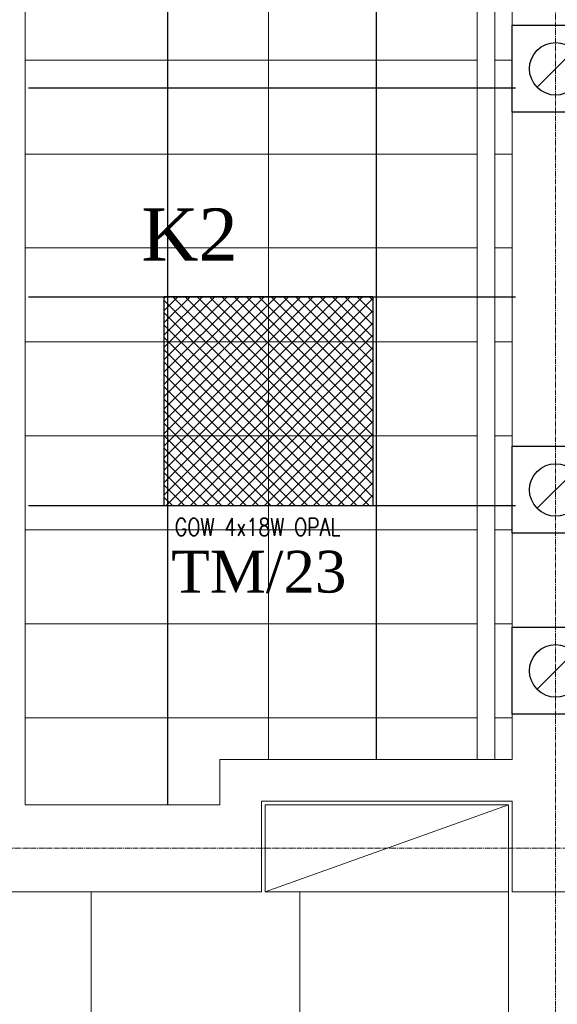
# Model space of a CAD drawing. Header units: centimetres. Extents: x 88729 to 133553, y -16225 to 14174.
# Tile 106 of 231: x 91094 to 91249, y -6906 to -6623. Entities that reach past the tile are written whole.
import ezdxf
from ezdxf.enums import TextEntityAlignment as Align

# ---------------------------------------------------------------- set-up
doc = ezdxf.new("R2010")
doc.units = ezdxf.units.CM
doc.linetypes.add('CENTER2', pattern=[1.125, 0.75, -0.125, 0.125, -0.125])
for name, color, linetype in [('_sciany nowe', 252, 'Continuous'), ('_widok', 252, 'Continuous'), ('A-OS', 252, 'CENTER2'), ('A-SCIANY', 252, 'Continuous'), ('A-SUFITY', 252, 'Continuous'), ('A-WID', 252, 'Continuous'), ('B-IWE', 252, 'Continuous'), ('B-IWE-KAN', 252, 'Continuous'), ('E_Istn', 170, 'Continuous'), ('E_opisy siły', 5, 'Continuous'), ('E_PODKLAD', 7, 'Continuous'), ('E_siła', 5, 'Continuous'), ('R-MET-IWE', 252, 'Continuous'), ('rz_wentylacja', 252, 'Continuous')]:
    doc.layers.add(name, color=color, linetype=linetype)
doc.styles.add('MM_050', font='romans.shx', dxfattribs={"width": 0.8, "height": 16})
doc.styles.add('old', font='BOOKOS.TTF')
doc.styles.get("Standard").update_dxf_attribs({"font": 'txt.shx'})

# ---------------------------------------------------------------- blocks, each defined once
blk = doc.blocks.new('RLX_GOW_418_OPAL')
at = {"ltscale": 0.1}
h = blk.add_hatch(dxfattribs=at)
h.set_pattern_fill('ANSI37', color=256, scale=20, style=0)
h.set_pattern_definition([(45, (0, 0), (-1.76777, 1.76777), []), (135, (0, 0), (-1.76777, -1.76777), [])])
h.paths.add_polyline_path([(-30, 30), (-30, -30), (30, -30), (30, 30)])
h.paths.add_polyline_path([(-0.01, -0.03), (0.58, -0.03), (0.58, 0.13), (-0.01, 0.13)], flags=24)
for p, q in [((30, 30), (-30, 30)), ((-30, -30), (-30, 30)), ((30, 30), (30, -30)), ((-0.6, 0), (0, 0)), ((0, -0.6), (0, 0.6)), ((0, 0), (0.6, 0)), ((-30, -30), (30, -30))]:
    blk.add_line(p, q, dxfattribs=at)
at = {"ltscale": 0.1, "insert": (-26.98, -33.69), "char_height": 5, "width": 59.4555, "attachment_point": 1, "style": 'MM_050'}
blk.add_mtext('GOW 4x18W OPAL', dxfattribs=at)
at = {"ltscale": 0.1, "flags": 9}
blk.add_attdef('RLXLUM', (0, 0), '', height=0.1, dxfattribs=at)
blk = doc.blocks.new('E_opis siły')
at = {"layer": 'E_siła', "linetype": 'Continuous', "ltscale": 0.5, "style": 'old', "flags": 4}
blk.add_attdef('OBWÓD', (0, 0), '', height=12, dxfattribs=at)
blk = doc.blocks.new('IWE0W')
at = {"layer": 'B-IWE-KAN'}
blk.add_lwpolyline([(0.854, 0.854, -1), (0.146, 0.146), (0.854, 0.854, 1), (0.146, 0.146)], format="xyb", dxfattribs=at)
blk = doc.blocks.new('IWE0W011')
at = {"layer": 'B-IWE'}
blk.add_lwpolyline([(0, 0), (25, 0), (25, 25), (0, 25), (0, 0)], dxfattribs=at)
at = {"xscale": 15, "yscale": 15, "zscale": 15}
blk.add_blockref('IWE0W', (5, 5), dxfattribs=at)
at = {"layer": 'R-MET-IWE', "width": 0.75}
blk.add_attdef('NR', text='', height=9.5, dxfattribs=at).set_placement((12.5, 37), align=Align.MIDDLE)
blk = doc.blocks.new('A$Ce817dbbb')
at = {"layer": '_sciany nowe', "color": 252, "lineweight": 9}
for p, q in [((-249.9, -17301.02), (-165.9, -17301.02)), ((-237.9, -17313.02), (-165.9, -17313.02)), ((-237.9, -17313.02), (-237.9, -17339.02)), ((-165.9, -17313.02), (-165.9, -17339.02))]:
    blk.add_line(p, q, dxfattribs=at)
at = {"layer": '_widok', "color": 252, "lineweight": 9}
blk.add_line((-236.9, -17339.02), (-166.9, -17314.02), dxfattribs=at)
blk.add_lwpolyline([(-166.9, -17314.02), (-236.9, -17314.02), (-236.9, -17339.02), (-166.9, -17339.02)], close=True, dxfattribs=at)
at = {"layer": 'A-OS', "color": 252, "lineweight": 9, "ltscale": 2}
for p, q in [((-153.4, -20254.11), (-153.4, -16367.78)), ((-2608.23, -17326.52), (3323.95, -17326.52))]:
    blk.add_line(p, q, dxfattribs=at)
at = {"layer": 'A-SCIANY', "color": 252, "lineweight": 9, "ltscale": 3}
for p, q in [((-305.9, -17314.02), (-305.9, -16649.02)), ((-165.9, -17301.02), (-165.9, -16649.02)), ((-249.9, -17314.02), (-249.9, -17301.02)), ((-237.9, -17313.02), (-237.9, -17314.02)), ((-305.9, -17314.02), (-249.9, -17314.02)), ((-237.9, -17339.02), (-398.9, -17339.02)), ((-82.9, -17339.02), (-165.9, -17339.02))]:
    blk.add_line(p, q, dxfattribs=at)
at = {"layer": 'A-SUFITY', "ltscale": 0.1}
for p, q in [((-264.9, -17314.02), (-264.9, -16649.02)), ((-204.9, -17301.02), (-204.9, -16649.02)), ((-304.9, -17108.02), (-164.9, -17108.02)), ((-304.9, -17168.02), (-164.9, -17168.02)), ((-304.9, -17228.02), (-164.9, -17228.02))]:
    blk.add_line(p, q, dxfattribs=at)
at = {"layer": 'A-SUFITY', "lineweight": 0, "ltscale": 0.1}
for p, q in [((-286.9, -17339.02), (-286.9, -17512.02)), ((-226.9, -17339.02), (-226.9, -17512.02)), ((-166.9, -17339.02), (-166.9, -17512.02))]:
    blk.add_line(p, q, dxfattribs=at)
at = {"layer": 'A-WID', "color": 252, "lineweight": 9}
for p, q in [((-175.9, -17301.02), (-175.9, -16884.02)), ((-170.9, -17301.02), (-170.9, -16884.02)), ((-305.9, -17100.02), (-175.9, -17100.02)), ((-170.9, -17100.02), (-165.9, -17100.02)), ((-305.9, -17127.02), (-175.9, -17127.02)), ((-170.9, -17127.02), (-165.9, -17127.02)), ((-305.9, -17154.02), (-175.9, -17154.02)), ((-170.9, -17154.02), (-165.9, -17154.02)), ((-175.9, -17181.02), (-305.9, -17181.02)), ((-165.9, -17181.02), (-170.9, -17181.02)), ((-175.9, -17208.02), (-305.9, -17208.02)), ((-165.9, -17208.02), (-170.9, -17208.02)), ((-175.9, -17235.02), (-305.9, -17235.02)), ((-165.9, -17235.02), (-170.9, -17235.02)), ((-175.9, -17262.02), (-305.9, -17262.02)), ((-165.9, -17262.02), (-170.9, -17262.02)), ((-175.9, -17289.02), (-305.9, -17289.02)), ((-165.9, -17289.02), (-170.9, -17289.02))]:
    blk.add_line(p, q, dxfattribs=at)
blk.add_lwpolyline([(-235.9, -17301.02), (-235.9, -16884.02), (-305.9, -16911.02)], dxfattribs=at)
at = {"layer": 'rz_wentylacja', "color": 252, "lineweight": 9}
ref = blk.add_blockref('IWE0W011', (-140.9, -17090.02), dxfattribs=dict(at, xscale=-1, rotation=90))
ref.add_attrib('NR', '-k.s.', (-136.99, -17109.37), dxfattribs={"layer": 'R-MET-IWE', "height": 16, "width": 0.75})
ref = blk.add_blockref('IWE0W011', (-140.9, -17211.02), dxfattribs=dict(at, xscale=-1, rotation=90))
ref.add_attrib('NR', '<-1', (-136.99, -17230.37), dxfattribs={"layer": 'R-MET-IWE', "height": 16, "width": 0.75})
ref = blk.add_blockref('IWE0W011', (-140.9, -17263.02), dxfattribs=dict(at, xscale=-1, rotation=90))
ref.add_attrib('NR', '-fr', (-135.64, -17282.37), dxfattribs={"layer": 'R-MET-IWE', "height": 16, "width": 0.75})
at = {"layer": 'R-MET-IWE', "color": 252, "lineweight": 9, "width": 0.75}
for tag, rotation, p in [('0-', 90, (-1139.05, -4143.61)), ('0-', 90, (-1113.05, -4143.61)), ('0-', 90, (-1087.05, -4143.61)), ('2-', 90, (-796.05, -4143.61)), ('2-', 90, (-505.05, -4143.61)), ('0-', 90, (-480.05, -4143.61)), ('0-', 90, (-456.05, -4143.61)), ('2-', 90, (-166.05, -4143.61)), ('2-', 90, (-625.66, -4833.61)), ('2-', 90, (-599.66, -4833.61)), ('2-', 90, (-573.66, -4833.61)), ('0-', 180, (-2169.64, -4848.47)), ('0-', 180, (-2169.64, -4873.47)), ('0-', 180, (-2169.64, -4899.47)), ('-2', 90, (-1661.47, -4961.65)), ('-2', 90, (-1636.47, -4961.65)), ('0-', 270, (-1489.78, -4968.06)), ('0-', 270, (-1464.78, -4968.06)), ('0-', 270, (-1439.78, -4968.06)), ('0-', 270, (-1364.78, -4968.06)), ('0-', 270, (-1339.78, -4968.06)), ('0-', 270, (-1314.78, -4968.06)), ('0-', 270, (328.22, -4968.06)), ('0-', 270, (354.22, -4968.06)), ('0-', 270, (1256.22, -4968.06)), ('0-', 270, (1282.22, -4968.06)), ('0-', 90, (-513.05, -5496.61)), ('0-', 90, (-487.05, -5496.61)), ('K.S.-', 90, (-487.05, -5766.11)), ('0-', 90, (-513.05, -5766.11)), ('1-', 90, (-539.05, -6114.61)), ('0-', 90, (-513.05, -6114.61)), ('0-', 90, (-487.05, -6114.61)), ('0-', 90, (301.95, -6545.61)), ('0-', 90, (327.95, -6545.61)), ('0-', 90, (353.95, -6545.61)), ('0-', 90, (416.11, -6545.61)), ('0-', 90, (1255.95, -6545.61)), ('0-', 90, (1281.95, -6545.61)), ('1-', 90, (2382.95, -6845.61)), ('1-', 90, (2408.95, -6845.61)), ('1-', 90, (2434.95, -6845.61)), ('1-', 90, (2827.95, -6845.61)), ('1-', 90, (2853.95, -6845.61)), ('1-', 90, (2879.95, -6845.61)), ('<-2', 90, (-910.64, -10482.41)), ('2->', 90, (-718.15, -10854.38)), ('2->', 90, (-692.15, -10854.38)), ('2->', 90, (-744.15, -10870.8)), ('-0', 90, (-186.09, -12450.12)), ('1-', 90, (2264.47, -12866.38)), ('1-', 90, (2290.47, -12866.38)), ('1-', 90, (2316.47, -12866.38)), ('1-', 90, (2709.47, -12866.38)), ('1-', 90, (2735.47, -12866.38)), ('1-', 90, (2761.47, -12866.38)), ('<-KL', 90, (-700.01, -16780.91)), ('-0', 90, (-179.94, -18957.53)), ('0->', 90, (-1257.53, -23179.05)), ('0->', 90, (-1231.53, -23179.05)), ('0->', 90, (-1205.53, -23179.05)), ('0->', 90, (-600.53, -23179.05)), ('0->', 90, (-574.53, -23179.05)), ('0->', 90, (-1692.53, -24074.05)), ('0->', 90, (-1666.53, -24074.05)), ('0->', 90, (-1640.53, -24074.05)), ('0->', 90, (-1486.53, -24074.05)), ('0->', 90, (-1460.53, -24074.05)), ('0->', 90, (-1434.53, -24074.05)), ('<-0', 90, (-499.82, -24383.56)), ('<-0', 90, (-298.11, -24383.56)), ('<-0', 180, (-587.12, -25088.86)), ('<-0', 270, (-496.63, -25202.68)), ('<-0', 180, (-1353.25, -25419.36)), ('<-0', 180, (-1187.25, -25444.1)), ('<-0', 90, (-179.61, -25454.22)), ('<-0', 90, (-69.59, -26375.36)), ('<-0', 90, (-43.59, -26375.36))]:
    blk.add_attdef(tag, text='', height=17, rotation=rotation, dxfattribs=at).set_placement(p, align=Align.MIDDLE)
for tag, p in [('2-', (1424.81, -4179.2)), ('2-', (1424.81, -4205.2)), ('K.S.-', (-76.89, -4264.2)), ('KL-', (-613.13, -4292.18)), ('1-', (-613.13, -4312.18)), ('1-', (-613.13, -4332.18)), ('K.S.-', (1414.13, -4333.66)), ('0-', (-70.19, -4341.2)), ('0-', (469.81, -4341.2)), ('1-', (-613.13, -4352.18)), ('0-', (1424.81, -4361.2)), ('0-', (-70.19, -4367.2)), ('1-', (469.81, -4367.2)), ('0-', (1099.81, -4368.2)), ('2-', (1424.81, -4387.2)), ('1-', (-70.19, -4393.2)), ('1-', (469.81, -4393.2)), ('1-', (1099.81, -4394.2)), ('2-', (1424.81, -4413.2)), ('2-', (-70.19, -4419.2)), ('2-', (1099.81, -4420.2)), ('2-', (469.81, -4444.2)), ('K.S.-', (-76.89, -4445.2)), ('2-', (1099.81, -4446.2)), ('2-', (469.81, -4470.2)), ('2-', (-825.19, -4496.2)), ('2-', (-825.19, -4522.2)), ('2-', (-70.19, -4574.2)), ('2-', (-70.19, -4600.2)), ('K.S.-', (1089.13, -4600.66)), ('2-', (1099.81, -4653.2)), ('2-', (-70.19, -4669.2)), ('2-', (1099.81, -4679.2)), ('-1', (1806.78, -4690.78)), ('1-', (-70.19, -4695.2)), ('2-', (1099.81, -4705.2)), ('-1', (1806.78, -4716.3)), ('K.S.-', (-73.2, -4721.2)), ('-1', (1806.78, -4743.07)), ('FR-', (-70.19, -4747.2)), ('0-', (-1066.19, -6382.7)), ('0-', (-1066.19, -6408.7)), ('2-', (1729.81, -6586.2)), ('2-', (1729.81, -6612.2)), ('2-', (1729.81, -6638.2)), ('2-', (1729.81, -6664.2)), ('K.S.-', (469.81, -6788.2)), ('1-', (-962.19, -6915.2)), ('2-', (1729.81, -6923.2)), ('1-', (-460.19, -6923.2)), ('1-', (469.81, -6923.2)), ('1-', (-460.19, -6949.2)), ('1-', (469.81, -6949.2)), ('2-', (1729.81, -6949.2)), ('K.S.-', (2901.81, -6960.2)), ('2-', (1729.81, -6975.2)), ('2-', (1729.81, -7001.2)), ('2-', (-460.19, -7026.2)), ('0-', (469.81, -7026.2)), ('2-', (-460.19, -7052.2)), ('0-', (469.81, -7052.2)), ('2-', (-460.19, -7078.2)), ('2-', (469.81, -7078.2)), ('1-', (2901.81, -7088.2)), ('2-', (469.81, -7104.2)), ('1-', (2901.81, -7114.2)), ('0-', (1729.81, -7131.2)), ('2-', (-460.19, -7141.2)), ('0-', (1729.81, -7157.2)), ('2-', (-460.19, -7167.2)), ('2-', (469.81, -7181.2)), ('2-', (1729.81, -7183.2)), ('0-', (-460.19, -7193.2)), ('2-', (469.81, -7207.2)), ('2-', (1729.81, -7209.2)), ('K.S.-', (-470.87, -7217.66)), ('2-', (469.81, -7233.2)), ('2-', (1729.81, -7235.2)), ('1-', (-460.19, -7245.2)), ('2-', (469.81, -7259.2)), ('2-', (1729.81, -7261.2)), ('2-', (1729.81, -7287.2)), ('2-', (-460.19, -7297.2)), ('2->', (-943.67, -10542.97)), ('-1', (1688.29, -10711.55)), ('-1', (1688.29, -10737.55)), ('-1', (1688.29, -10763.55)), ('<-2', (1685.55, -12605.39)), ('2->', (1611.33, -12636.47)), ('2->', (1611.33, -12658.97)), ('2->', (1590.77, -12684.97)), ('K.S.-', (2783.33, -12980.97)), ('2->', (-578.67, -13046.97)), ('2->', (-578.67, -13072.97)), ('<-2', (-476.88, -13105.94)), ('1-', (2783.33, -13108.97)), ('1-', (2783.33, -13134.97)), ('<-1', (-610.79, -16857.83)), ('<-1', (-610.79, -16877.83)), ('<-1', (1688.29, -17218.96)), ('<-1', (1688.29, -17244.96)), ('<-1', (1688.29, -17270.96)), ('<-1', (-478.91, -18553.43)), ('<-0', (-2287.98, -23879.57)), ('<-0', (-2287.98, -23905.57)), ('<-0', (-2287.98, -23931.57)), ('<-0', (-343.08, -24738.18)), ('<-0', (-478.91, -25059.68))]:
    blk.add_attdef(tag, text='', height=17, dxfattribs=at).set_placement(p, align=Align.MIDDLE)

msp = doc.modelspace()

# ---------------------------------------------------------------- block references
at = {"layer": 'E_Istn'}
msp.add_blockref('RLX_GOW_418_OPAL', (91165.98, -6732.63), dxfattribs=at)
at = {"layer": 'E_opisy siły', "linetype": 'Continuous'}
ref = msp.add_blockref('E_opis siły', (91198.42, -6787.65), dxfattribs=dict(at, xscale=-1))
ref.add_attrib('OBWÓD', 'TM/23', (91138, -6787.65), dxfattribs={"color": 3, "linetype": 'Continuous', "ltscale": 0.5, "height": 12, "style": 'old'})
at = {"layer": 'E_PODKLAD'}
msp.add_blockref('A$Ce817dbbb', (91401.87, 10465.39), dxfattribs=at)

# ---------------------------------------------------------------- texts
at = {"layer": 'E_Istn', "style": 'old'}
msp.add_text('K2', height=15, dxfattribs=at).set_placement((91129.43, -6692.26, -350))

doc.saveas('drawing.dxf')
